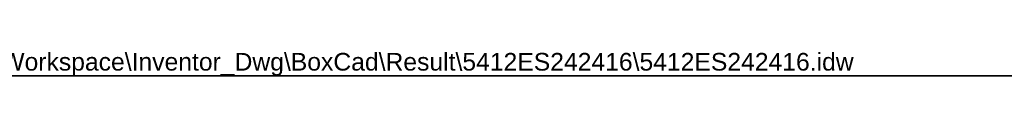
# Model space of a CAD drawing. Header units: inches. Extents: x 0 to 192, y -11 to 125.
# Tile 3 of 6: x 76.51 to 134.35, y 123.31 to 124.79. Entities that reach past the tile are written whole.
import ezdxf

# ---------------------------------------------------------------- set-up
doc = ezdxf.new("R2010")
doc.units = ezdxf.units.IN
doc.header["$LTSCALE"] = 11.537764
doc.header["$MEASUREMENT"] = 0
doc.layers.get('0').update_dxf_attribs({"lineweight": 25})
doc.layers.add('Sketch Geometry(ANSI)', color=7, linetype='Continuous', lineweight=25)
doc.layers.add('Symbols(ANSI)', color=7, linetype='Continuous', lineweight=25)
doc.styles.add('Current-ANSI', font='arial.ttf')

# ---------------------------------------------------------------- blocks, each defined once
blk = doc.blocks.new('Borders 7_EXM - B (Inch)')
at = {"layer": 'Sketch Geometry(ANSI)', "linetype": 'Continuous', "lineweight": 35}
blk.add_line((16.3979, 10.6915), (0.5229, 10.6915), dxfattribs=at)
at = {"layer": 'Symbols(ANSI)', "color": 7, "style": 'Current-ANSI'}
blk.add_attdef('FILENAME_AND_PATH_001', (6.0203, 10.7181), '', height=0.09, dxfattribs=at)

msp = doc.modelspace()

# ---------------------------------------------------------------- block references
at = {"xscale": 11.53776408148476, "yscale": 11.53776408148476, "zscale": 11.53776408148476}
msp.add_blockref('Borders 7_EXM - B (Inch)', (0, 0), dxfattribs=at).add_auto_attribs({'FILENAME_AND_PATH_001': 'C:\\Vault_Workspace\\Inventor_Dwg\\BoxCad\\Result\\5412ES242416\\5412ES242416.idw'})

doc.saveas('drawing.dxf')
